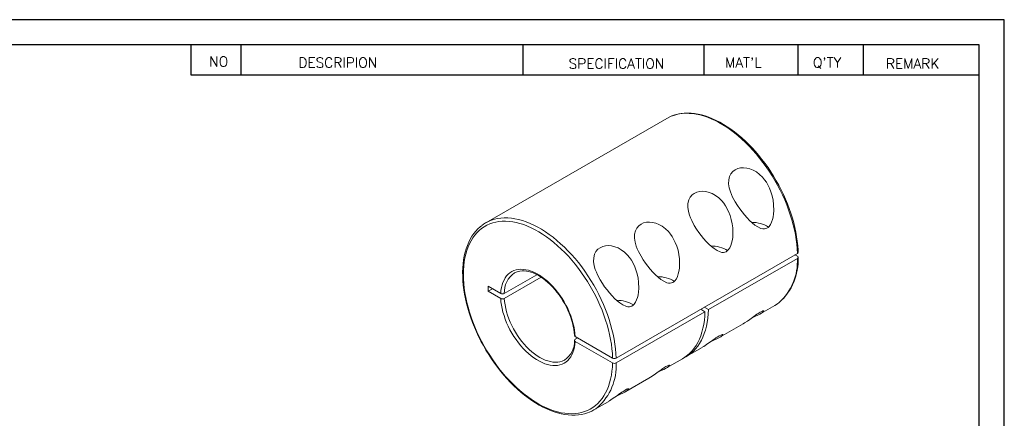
# Model space of a CAD drawing. Extents: x 10 to 307, y 10 to 220.
# Tile 3 of 3: x 111 to 307, y 141 to 220. Entities that reach past the tile are written whole.
import ezdxf

# ---------------------------------------------------------------- set-up
doc = ezdxf.new("R2010")
doc.units = 0
doc.header["$LTSCALE"] = 0.5
doc.header["$MEASUREMENT"] = 0
doc.layers.get('0').update_dxf_attribs({"linetype": 'CONTINUOUS'})
doc.styles.get("Standard").update_dxf_attribs({"font": 'romans.shx', "bigfont": 'whgtxt.shx'})

msp = doc.modelspace()

# ---------------------------------------------------------------- linework, layer by layer
for p, q in [((307, 220), (10, 220)), ((307, 10), (307, 220)), ((302, 215), (15, 215)), ((145.0907, 215), (145.0907, 209)), ((155.0907, 215), (155.0907, 209)), ((211.2097, 215), (211.2097, 209)), ((247.2097, 215), (247.2097, 209)), ((265.9405, 215), (265.9405, 209)), ((278.9405, 215), (278.9405, 209)), ((302, 15), (302, 215)), ((145.0907, 209), (302, 209))]:
    msp.add_line(p, q)
at = {"color": 7, "linetype": 'Continuous', "lineweight": 15}
for p, q in [((239.8706, 200.3529), (203.8081, 179.5345)), ((229.7541, 152.6314), (265.8166, 173.4498)), ((265.8166, 172.47), (248.1389, 162.2649)), ((265.3215, 173.164), (265.8164, 172.8782)), ((213.989, 169.2257), (207.4989, 165.4791)), ((207.4989, 164.4992), (214.8271, 168.7297)), ((209.6102, 169.6047), (209.5577, 169.5749)), ((206.7912, 165.4794), (204.3042, 166.9151)), ((204.3042, 166.9151), (204.3042, 165.9353)), ((205.1529, 166.4252), (204.3042, 165.9353)), ((204.3042, 165.9353), (206.7912, 164.4996)), ((247.2902, 162.7548), (248.1389, 162.2649)), ((258.524, 161.4705), (261.3688, 163.1128)), ((247.4318, 161.8567), (229.7541, 151.6516)), ((247.4318, 161.8567), (246.5831, 162.3466)), ((250.3923, 156.7762), (255.0215, 159.4486)), ((229.0469, 152.6315), (221.6162, 156.9211)), ((222.1107, 156.6357), (221.6156, 156.3498)), ((221.6162, 155.9413), (229.0469, 151.6516)), ((243.6912, 152.9077), (246.8898, 154.7542)), ((219.5043, 152.2242), (219.5568, 152.254)), ((239.7857, 150.6531), (242.984, 152.4995)), ((231.654, 145.9588), (236.2832, 148.6312)), ((225.3064, 142.2944), (228.1514, 143.9368))]:
    msp.add_line(p, q, dxfattribs=at)
at = {"color": 7, "linetype": 'Continuous', "lineweight": 15, "flags": 128}
for points in [[(240.6896, 200.7586), (240.4202, 200.6393), (239.8706, 200.3529)], [(265.8166, 173.4498), (265.7756, 174.3609), (265.6958, 175.2909), (265.5774, 176.2374), (265.4207, 177.198), (265.226, 178.1702), (264.9939, 179.1516), (264.7249, 180.1395), (264.4198, 181.1316), (264.0793, 182.1252), (263.7044, 183.1177), (263.2959, 184.1068), (262.8549, 185.0897), (262.3826, 186.064), (261.8801, 187.0273), (261.3487, 187.977), (260.7899, 188.9106), (260.205, 189.8259), (259.5955, 190.7204), (258.9631, 191.5919), (258.3092, 192.4382), (257.6357, 193.257), (256.9441, 194.0463), (256.2364, 194.804), (255.5143, 195.5282), (254.7796, 196.217), (254.0342, 196.8688), (253.2802, 197.4817), (252.5192, 198.0543), (251.7535, 198.5851), (250.9848, 199.0727), (250.2152, 199.5158), (249.4466, 199.9134), (248.681, 200.2643), (247.9204, 200.5678), (247.1667, 200.823), (246.4219, 201.0293), (245.6878, 201.1862), (244.9663, 201.2931), (244.2594, 201.35), (243.5687, 201.3566), (242.8961, 201.3129), (242.2433, 201.219), (241.612, 201.0752), (241.0038, 200.8818), (240.6896, 200.7586)], [(265.963, 173.6544), (265.9473, 174.1107), (265.8904, 174.9889), (265.7982, 175.8822), (265.6712, 176.7886), (265.5096, 177.706), (265.3138, 178.6324), (265.0844, 179.5657), (264.822, 180.5037), (264.5271, 181.4444), (264.2005, 182.3856), (263.8429, 183.3252), (263.4552, 184.2611), (263.0383, 185.1912), (262.5932, 186.1133), (262.1207, 187.0255), (261.6221, 187.9255), (261.0985, 188.8115), (260.551, 189.6814), (259.981, 190.5332), (259.3895, 191.365), (258.7781, 192.1749), (258.1481, 192.961), (257.5008, 193.7215), (256.8377, 194.4548), (256.1603, 195.1592), (255.4701, 195.8329), (254.7686, 196.4745), (254.0573, 197.0825), (253.3378, 197.6554), (252.6117, 198.192), (251.8805, 198.6909), (251.146, 199.1508), (250.4096, 199.5708), (249.6731, 199.9497), (248.938, 200.2865), (248.2061, 200.5804), (247.4791, 200.8305), (246.7587, 201.0361), (246.0467, 201.1966), (245.3448, 201.3115), (244.6549, 201.3806), (243.9787, 201.4036), (243.318, 201.3805), (242.6746, 201.3114), (242.0501, 201.1968), (241.4461, 201.0372), (240.864, 200.833), (240.7294, 200.7733)], [(253.4481, 183.6967), (252.9178, 184.689), (252.6854, 185.208), (252.4842, 185.7362), (252.2583, 186.5287), (252.1401, 187.3303), (252.1573, 188.081), (252.3321, 188.8012), (252.6039, 189.3289), (253.0046, 189.7913), (253.4422, 190.1096), (253.9678, 190.3466), (254.5167, 190.4788), (255.118, 190.5192), (255.7363, 190.4633), (256.3716, 190.3099), (257.023, 190.0514), (257.6559, 189.6947), (258.3083, 189.2025), (258.9059, 188.6156), (259.3047, 188.1316), (259.6646, 187.6119), (260.2727, 186.4694), (260.5727, 185.7003), (260.8086, 184.9033), (260.9826, 184.0731), (261.0905, 183.2269), (261.1233, 181.9599), (261.077, 181.3194), (260.9819, 180.6833), (260.8645, 180.1829), (260.7023, 179.6965), (260.4893, 179.2467), (260.2056, 178.8426), (260.0024, 178.6456), (259.7711, 178.4909), (259.5301, 178.3927), (259.2738, 178.3454), (258.9219, 178.358), (258.5653, 178.4444), (257.9619, 178.7203), (257.369, 179.1125), (256.8398, 179.5409), (256.3204, 180.0211), (255.8035, 180.5517), (255.2966, 181.1209), (254.8109, 181.7133), (254.3396, 182.3376), (253.8809, 183.0019), (253.4481, 183.6967)], [(245.3164, 179.0023), (244.7861, 179.9946), (244.5536, 180.5137), (244.3525, 181.0418), (244.1265, 181.8344), (244.0083, 182.6359), (244.0256, 183.3866), (244.2004, 184.1069), (244.4722, 184.6346), (244.8728, 185.097), (245.3105, 185.4153), (245.836, 185.6523), (246.385, 185.7844), (246.9862, 185.8248), (247.6046, 185.7689), (248.2399, 185.6156), (248.8913, 185.357), (249.5242, 185.0004), (250.1766, 184.5081), (250.7742, 183.9212), (251.1729, 183.4373), (251.5329, 182.9175), (252.141, 181.7751), (252.441, 181.0059), (252.6768, 180.2089), (252.8509, 179.3787), (252.9588, 178.5326), (252.9916, 177.2655), (252.9453, 176.625), (252.8502, 175.989), (252.7328, 175.4886), (252.5706, 175.0022), (252.3576, 174.5523), (252.0739, 174.1482), (251.8707, 173.9512), (251.6393, 173.7966), (251.3984, 173.6984), (251.1421, 173.6511), (250.7902, 173.6637), (250.4335, 173.7501), (249.8302, 174.026), (249.2373, 174.4181), (248.708, 174.8466), (248.1887, 175.3268), (247.6718, 175.8574), (247.1648, 176.4266), (246.6792, 177.0189), (246.2079, 177.6432), (245.7492, 178.3075), (245.3164, 179.0023)], [(204.6223, 179.9382), (204.9413, 180.0634), (205.5496, 180.2567), (206.1809, 180.4006), (206.8337, 180.4945), (207.5063, 180.5382), (208.1969, 180.5316), (208.9039, 180.4747), (209.6253, 180.3677), (210.3594, 180.2109), (211.1043, 180.0046), (211.8579, 179.7494), (212.6186, 179.4459), (213.3841, 179.095), (214.1527, 178.6974), (214.9223, 178.2543), (215.691, 177.7667), (216.4568, 177.2359), (217.2177, 176.6633), (217.9718, 176.0504), (218.7171, 175.3986), (219.4518, 174.7098), (220.174, 173.9856), (220.8817, 173.2278), (221.5732, 172.4386), (222.2468, 171.6198), (222.9006, 170.7735), (223.5331, 169.902), (224.1426, 169.0075), (224.7275, 168.0922), (225.2863, 167.1585), (225.8176, 166.2089), (226.3201, 165.2456), (226.7925, 164.2713), (227.2334, 163.2883), (227.6419, 162.2993), (228.0169, 161.3067), (228.3574, 160.3132), (228.6625, 159.3211), (228.9314, 158.3332), (229.1635, 157.3518), (229.3582, 156.3796), (229.515, 155.419), (229.6334, 154.4725), (229.7132, 153.5425), (229.7541, 152.6314)], [(202.9697, 178.9645), (202.7158, 178.7674), (202.2603, 178.3519), (201.833, 177.8964), (201.4349, 177.4019), (201.0669, 176.8692), (200.7299, 176.2995), (200.4248, 175.694), (200.1524, 175.054), (199.9134, 174.3811), (199.7085, 173.6769), (199.5382, 172.9431), (199.4029, 172.1816), (199.303, 171.3942), (199.2386, 170.5829), (199.2097, 169.7495), (199.2165, 168.8962), (199.2587, 168.0249), (199.3362, 167.1376), (199.4488, 166.2364), (199.5961, 165.3233), (199.7778, 164.4003), (199.9932, 163.4697), (200.242, 162.5334), (200.5236, 161.5935), (200.8371, 160.6523), (201.1819, 159.7118), (201.5572, 158.7741), (201.9621, 157.8413), (202.3957, 156.9156), (202.8569, 155.9991), (203.3448, 155.0937), (203.8581, 154.2017), (204.3959, 153.3248), (204.9567, 152.4653), (205.5394, 151.625), (206.1427, 150.8058), (206.7652, 150.0096), (207.4055, 149.2382), (208.0622, 148.4934), (208.7338, 147.7769), (209.4189, 147.0902), (210.1159, 146.4351), (210.8234, 145.813), (211.5397, 145.2253), (212.2632, 144.6735), (212.9925, 144.1588), (213.7258, 143.6826), (214.4616, 143.2459), (215.1983, 142.8498), (215.9341, 142.4954), (216.6675, 142.1836), (217.3968, 141.9153), (218.1201, 141.6911), (218.8358, 141.5118), (219.5422, 141.3779), (220.2373, 141.2898), (220.9194, 141.2477), (221.5867, 141.2517), (222.2375, 141.3017), (222.87, 141.3974), (223.4827, 141.5384), (224.074, 141.7242), (224.4189, 141.8636)], [(229.0469, 152.6315), (229.0059, 153.5288), (228.9264, 154.4449), (228.8086, 155.3773), (228.6527, 156.3235), (228.4592, 157.2812), (228.2286, 158.2478), (227.9614, 159.2208), (227.6585, 160.1977), (227.3205, 161.176), (226.9484, 162.153), (226.543, 163.1262), (226.1056, 164.0932), (225.6371, 165.0514), (225.1389, 165.9982), (224.6122, 166.9313), (224.0584, 167.8482), (223.479, 168.7465), (222.8754, 169.6239), (222.2492, 170.4781), (221.6021, 171.3068), (220.9357, 172.108), (220.2518, 172.8795), (219.5521, 173.6193), (218.8385, 174.3254), (218.1128, 174.9962), (217.377, 175.6297), (216.6329, 176.2244), (215.8824, 176.7786), (215.1276, 177.2911), (214.3704, 177.7604), (213.6128, 178.1852), (212.8567, 178.5646), (212.1041, 178.8975), (211.357, 179.183), (210.6172, 179.4205), (209.8869, 179.6092), (209.1677, 179.7487), (208.4617, 179.8386), (207.7706, 179.8787), (207.0963, 179.869), (206.4405, 179.8093), (205.8049, 179.6999), (205.1911, 179.541), (204.6009, 179.3332), (204.0356, 179.0768), (203.4968, 178.7726), (202.9859, 178.4214), (202.5042, 178.0241), (202.053, 177.5816), (201.6334, 177.0953), (201.2465, 176.5663), (200.8934, 175.996), (200.5749, 175.3859), (200.2919, 174.7376), (200.0451, 174.0527), (199.8353, 173.3332), (199.6628, 172.5807), (199.5281, 171.7974), (199.4317, 170.9851), (199.3738, 170.1462), (199.3545, 169.2826), (199.3738, 168.3968), (199.4317, 167.4909), (199.5281, 166.5674), (199.6628, 165.6286), (199.8353, 164.677), (200.0451, 163.7151), (200.2919, 162.7453), (200.5749, 161.7703), (200.8934, 160.7925), (201.2465, 159.8145), (201.6334, 158.8388), (202.053, 157.868), (202.5042, 156.9046), (202.9859, 155.9511), (203.4968, 155.01), (204.0356, 154.0837), (204.6009, 153.1747), (205.1911, 152.2853), (205.8049, 151.4179), (206.4405, 150.5746), (207.0963, 149.7578), (207.7706, 148.9694), (208.4617, 148.2116), (209.1677, 147.4864), (209.8869, 146.7956), (210.6172, 146.1411), (211.357, 145.5244), (212.1041, 144.9473), (212.8567, 144.4113), (213.6128, 143.9177), (214.3704, 143.4678), (215.1276, 143.0628), (215.8824, 142.7038), (216.6329, 142.3917), (217.377, 142.1272), (218.1128, 141.9111), (218.8385, 141.744), (219.5521, 141.6263), (220.2518, 141.5583), (220.9357, 141.5401), (221.6021, 141.5719), (222.2492, 141.6534), (222.8754, 141.7846), (223.479, 141.9651), (224.0584, 142.1944), (224.6122, 142.4719), (225.1389, 142.7969), (225.6371, 143.1685), (226.1056, 143.5858), (226.543, 144.0477), (226.9484, 144.553), (227.3205, 145.1004), (227.6585, 145.6884), (227.9614, 146.3155), (228.2286, 146.9801), (228.4592, 147.6804), (228.6527, 148.4147), (228.8086, 149.181), (228.9264, 149.9773), (229.0059, 150.8016), (229.0469, 151.6516)], [(234.7098, 172.8793), (234.1795, 173.8716), (233.947, 174.3906), (233.7459, 174.9188), (233.5199, 175.7113), (233.4017, 176.5129), (233.419, 177.2636), (233.5938, 177.9838), (233.8656, 178.5115), (234.2662, 178.9739), (234.7039, 179.2922), (235.2294, 179.5292), (235.7784, 179.6614), (236.3796, 179.7018), (236.998, 179.6459), (237.6333, 179.4925), (238.2847, 179.2339), (238.9176, 178.8773), (239.57, 178.3851), (240.1676, 177.7982), (240.5663, 177.3142), (240.9263, 176.7944), (241.5344, 175.652), (241.8344, 174.8829), (242.0702, 174.0859), (242.2443, 173.2556), (242.3522, 172.4095), (242.385, 171.1424), (242.3387, 170.502), (242.2436, 169.8659), (242.1262, 169.3655), (241.964, 168.8791), (241.751, 168.4293), (241.4673, 168.0252), (241.2641, 167.8282), (241.0327, 167.6735), (240.7918, 167.5753), (240.5355, 167.528), (240.1836, 167.5406), (239.8269, 167.627), (239.2236, 167.9029), (238.6307, 168.2951), (238.1014, 168.7235), (237.5821, 169.2037), (237.0652, 169.7343), (236.5582, 170.3035), (236.0726, 170.8959), (235.6013, 171.5202), (235.1426, 172.1845), (234.7098, 172.8793)], [(226.5781, 168.1849), (226.0478, 169.1772), (225.8153, 169.6963), (225.6142, 170.2244), (225.3882, 171.017), (225.27, 171.8185), (225.2872, 172.5692), (225.4621, 173.2894), (225.7339, 173.8172), (226.1345, 174.2796), (226.5721, 174.5979), (227.0977, 174.8349), (227.6466, 174.967), (228.2479, 175.0074), (228.8662, 174.9515), (229.5016, 174.7982), (230.153, 174.5396), (230.7859, 174.183), (231.4382, 173.6907), (232.0358, 173.1038), (232.4346, 172.6199), (232.7946, 172.1001), (233.4026, 170.9577), (233.7026, 170.1885), (233.9385, 169.3915), (234.1126, 168.5613), (234.2205, 167.7152), (234.2533, 166.4481), (234.207, 165.8076), (234.1118, 165.1715), (233.9945, 164.6711), (233.8322, 164.1848), (233.6193, 163.7349), (233.3356, 163.3308), (233.1324, 163.1338), (232.901, 162.9792), (232.6601, 162.881), (232.4038, 162.8337), (232.0518, 162.8463), (231.6952, 162.9327), (231.0919, 163.2086), (230.4989, 163.6007), (229.9697, 164.0292), (229.4504, 164.5094), (228.9334, 165.04), (228.4265, 165.6092), (227.9409, 166.2015), (227.4696, 166.8258), (227.0108, 167.4901), (226.5781, 168.1849)], [(265.8166, 172.47), (265.8865, 172.5206), (265.9506, 172.6101), (265.9597, 172.7069), (265.9129, 172.8), (265.8164, 172.8782)], [(206.7912, 165.4794), (206.8427, 166.0798), (206.9343, 166.6509), (207.0655, 167.1896), (207.2356, 167.6931), (207.4437, 168.1584), (207.6886, 168.5832), (207.9691, 168.9651), (208.2835, 169.3021), (208.6301, 169.5922), (209.0071, 169.8339), (209.4125, 170.0258), (209.8439, 170.1671), (210.2991, 170.2567), (210.7756, 170.2944), (211.2708, 170.2799), (211.7819, 170.2132), (212.3063, 170.0947), (212.841, 169.9251), (213.3831, 169.7052), (213.9297, 169.4364), (214.4777, 169.12), (215.0243, 168.7578), (215.5664, 168.3517), (216.1011, 167.904), (216.6255, 167.4171), (217.1366, 166.8936), (217.6318, 166.3365), (218.1083, 165.7486), (218.5635, 165.1334), (218.9949, 164.494), (219.4003, 163.834), (219.7773, 163.157), (220.1239, 162.4667), (220.4383, 161.7668), (220.7188, 161.0611), (220.9637, 160.3535), (221.1718, 159.6479), (221.3419, 158.9481), (221.4731, 158.2578), (221.5647, 157.581), (221.6162, 156.9211)], [(209.6072, 169.5978), (209.8678, 169.7308), (210.235, 169.8629), (210.6238, 169.9509), (211.0311, 169.9945), (211.4548, 169.9941), (211.8929, 169.9503), (212.3438, 169.8634), (212.8059, 169.7338), (213.2771, 169.562), (213.7556, 169.3486), (214.2389, 169.0942), (214.7247, 168.7999), (215.2105, 168.4668), (215.6937, 168.0965), (216.172, 167.6905), (216.6427, 167.2507), (217.1033, 166.7794), (217.5516, 166.2786), (217.9851, 165.7509), (218.4015, 165.1989), (218.7987, 164.6253), (219.1747, 164.0331), (219.5276, 163.4251), (219.8555, 162.8045), (220.1568, 162.1744), (220.43, 161.538), (220.6738, 160.8987), (220.8869, 160.2595), (221.0685, 159.6239), (221.2177, 158.9952), (221.334, 158.3764), (221.4168, 157.7709), (221.4661, 157.1818), (221.469, 157.1177)], [(221.6162, 155.9413), (221.5647, 155.3409), (221.4731, 154.7698), (221.3419, 154.2311), (221.1718, 153.7276), (220.9637, 153.2622), (220.7188, 152.8374), (220.4383, 152.4555), (220.1239, 152.1186), (219.7773, 151.8285), (219.4003, 151.5868), (218.9949, 151.3949), (218.5635, 151.2536), (218.1083, 151.1639), (217.6318, 151.1263), (217.1366, 151.1408), (216.6255, 151.2075), (216.1011, 151.326), (215.5664, 151.4956), (215.0243, 151.7155), (214.4777, 151.9843), (213.9297, 152.3007), (213.3831, 152.6629), (212.841, 153.069), (212.3063, 153.5167), (211.7819, 154.0036), (211.2708, 154.5271), (210.7756, 155.0842), (210.2991, 155.672), (209.8439, 156.2873), (209.4125, 156.9267), (209.0071, 157.5867), (208.6301, 158.2637), (208.2835, 158.954), (207.9691, 159.6539), (207.6886, 160.3596), (207.4437, 161.0671), (207.2356, 161.7728), (207.0655, 162.4726), (206.9343, 163.1629), (206.8427, 163.8397), (206.7912, 164.4996)], [(207.4989, 164.4992), (207.5511, 163.8554), (207.6432, 163.1948), (207.7747, 162.5212), (207.9449, 161.8385), (208.1529, 161.1505), (208.3973, 160.4611), (208.6769, 159.7743), (208.99, 159.094), (209.3349, 158.4241), (209.7096, 157.7684), (210.1119, 157.1307), (210.5395, 156.5145), (210.9901, 155.9234), (211.461, 155.3608), (211.9496, 154.8299), (212.4531, 154.3337), (212.9685, 153.875), (213.493, 153.4564), (214.0236, 153.0804), (214.5573, 152.749), (215.0909, 152.4643), (215.6215, 152.2277), (216.146, 152.0407), (216.6614, 151.9042), (217.1649, 151.8192), (217.6535, 151.786), (218.1244, 151.8049), (218.575, 151.8758), (219.0026, 151.9982), (219.4049, 152.1714), (219.5043, 152.2242)], [(261.3688, 163.1128), (261.8801, 163.4375), (262.1709, 163.6507)], [(242.984, 152.4995), (243.4358, 152.7832), (243.9457, 153.1642), (244.425, 153.592), (244.8727, 154.0655), (245.2874, 154.5834), (245.6681, 155.1444), (246.0138, 155.747), (246.3236, 156.3896), (246.5967, 157.0706), (246.8324, 157.7882), (247.0301, 158.5405), (247.1893, 159.3256), (247.3094, 160.1414), (247.3904, 160.9858), (247.4318, 161.8567)], [(248.1389, 162.2649), (248.0975, 161.394), (248.0165, 160.5496), (247.8964, 159.7338), (247.7372, 158.9487), (247.5395, 158.1964), (247.3038, 157.4788), (247.0307, 156.7978), (246.7209, 156.1552), (246.3752, 155.5526), (245.9945, 154.9916), (245.5798, 154.4737), (245.1321, 154.0002), (244.6528, 153.5724), (244.1429, 153.1914), (243.6038, 152.8581), (243.3318, 152.7137)], [(255.0197, 159.4517), (255.3234, 159.6308), (255.8669, 159.9875), (256.344, 160.3204), (256.8689, 160.6972), (257.1811, 160.9223), (257.5084, 161.1553), (257.7592, 161.3294), (258.0142, 161.5), (258.4008, 161.739), (258.7167, 161.905), (258.8644, 161.9666), (258.9785, 162.0013), (259.0838, 162.0105), (259.1279, 161.9819), (259.0926, 161.8882), (258.9465, 161.7481), (258.6967, 161.574), (258.3391, 161.368), (257.953, 161.1709), (257.482, 160.9481), (257.0834, 160.7668), (256.7683, 160.625)], [(246.888, 154.7573), (247.1916, 154.9365), (247.7351, 155.2932), (248.2123, 155.626), (248.7372, 156.0029), (249.0494, 156.2279), (249.3767, 156.4609), (249.6274, 156.635), (249.8824, 156.8056), (250.2691, 157.0447), (250.585, 157.2107), (250.7327, 157.2722), (250.8468, 157.3069), (250.9521, 157.3161), (250.9962, 157.2876), (250.9608, 157.1938), (250.8148, 157.0538), (250.5649, 156.8797), (250.2074, 156.6737), (249.8213, 156.4766), (249.3503, 156.2537), (248.9517, 156.0724), (248.6365, 155.9306)], [(221.6156, 156.3498), (221.599, 156.3398), (221.5372, 156.2911), (221.4783, 156.2003), (221.4747, 156.1035), (221.5269, 156.0113), (221.6162, 155.9413)], [(236.2814, 148.6343), (236.585, 148.8134), (237.1285, 149.1701), (237.6057, 149.503), (238.1306, 149.8798), (238.4428, 150.1049), (238.7701, 150.3379), (239.0208, 150.5119), (239.2758, 150.6826), (239.6625, 150.9216), (239.9784, 151.0876), (240.1261, 151.1492), (240.2402, 151.1839), (240.3455, 151.1931), (240.3896, 151.1645), (240.3542, 151.0707), (240.2082, 150.9307), (239.9583, 150.7566), (239.6008, 150.5506), (239.2147, 150.3535), (238.7437, 150.1307), (238.3451, 149.9493), (238.0299, 149.8076)], [(228.1496, 143.9399), (228.4533, 144.1191), (228.9968, 144.4758), (229.474, 144.8086), (229.9988, 145.1855), (230.3111, 145.4105), (230.6384, 145.6435), (230.8891, 145.8176), (231.1441, 145.9882), (231.5307, 146.2273), (231.8467, 146.3933), (231.9943, 146.4548), (232.1085, 146.4895), (232.2138, 146.4987), (232.2579, 146.4702), (232.2225, 146.3764), (232.0764, 146.2364), (231.8266, 146.0623), (231.4691, 145.8563), (231.0829, 145.6592), (230.6119, 145.4363), (230.2133, 145.255), (229.8982, 145.1132)]]:
    msp.add_lwpolyline(points, dxfattribs=at)
at = {"color": 7, "linetype": 'Continuous', "lineweight": 15}
for centre, radius, start, end in [((207.4048, 173.304), 7.194, 112.754741, 127.721936), ((256.8255, 173.4711), 6.1653, 58.190355, 90.674756), ((248.6938, 168.7768), 6.1653, 58.190355, 90.674756), ((254.7301, 171.8897), 11.1017, 312.085898, 2.995852), ((254.6094, 172.1323), 11.3665, 311.940982, 2.727238), ((265.7378, 173.6585), 0.2231, 290.679672, 359.788435), ((212.2764, 165.6431), 4.7803, 124.662331, 181.966191), ((238.0872, 162.6537), 6.1653, 58.190355, 90.674756), ((207.1454, 166.1387), 0.7484, 241.752901, 298.190299), ((207.1454, 165.1618), 0.751, 241.860037, 298.083163), ((229.9555, 157.9594), 6.1653, 58.190355, 90.674756), ((221.737, 157.1637), 0.271, 189.730596, 243.516469), ((216.9608, 155.9559), 4.5121, 304.358816, 2.537906), ((218.6797, 151.069), 11.0897, 311.903867, 3.01108), ((229.4006, 153.3026), 0.7586, 242.210261, 297.776547), ((229.4006, 152.306), 0.7438, 241.606873, 298.379935), ((221.7096, 148.5248), 7.194, 292.481607, 307.472733)]:
    msp.add_arc(centre, radius, start, end, dxfattribs=at)

# ---------------------------------------------------------------- texts
for s, p in [('NO', (148.7839, 210.6585)), ('DESCRIPION', (166.5267, 210.4522)), ('SPECIFICATION', (220.3038, 210.2459)), ("MAT'L", (251.4287, 210.4522)), ("Q'TY", (268.916, 210.4522)), ('REMARK', (283.4434, 210.2459))]:
    msp.add_text(s, height=2).set_placement(p)

doc.saveas('drawing.dxf')
